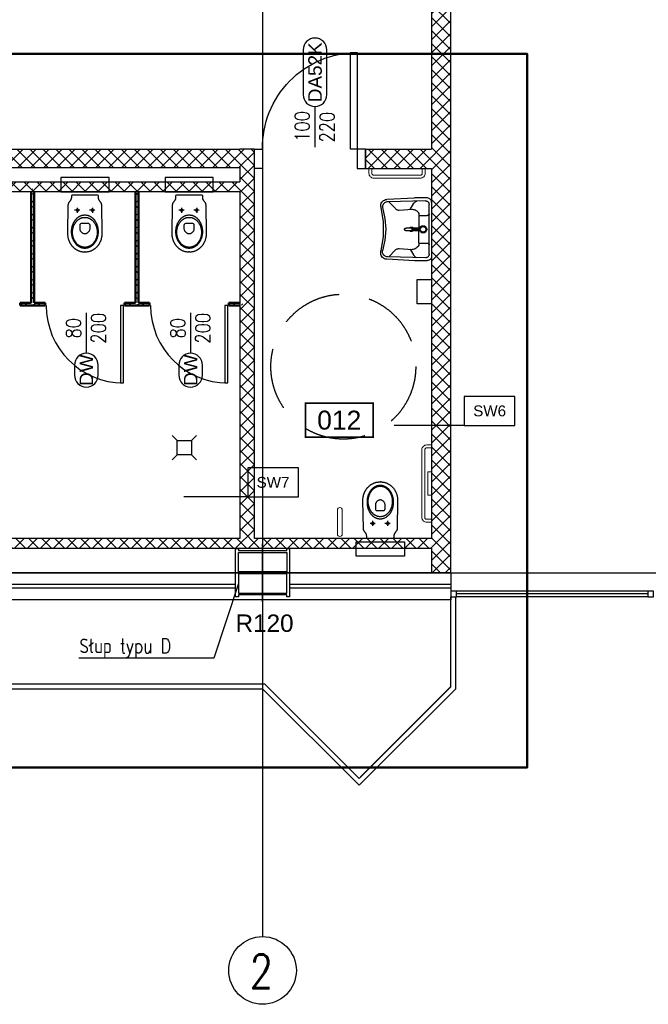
# Model space of a CAD drawing. Header units: centimetres. Extents: x -228435 to 111511, y -89367 to 428125.
# Tile 159 of 216: x -1055 to 5455, y 533 to 10725. Entities that reach past the tile are written whole.
import ezdxf
from ezdxf.enums import TextEntityAlignment as Align

# ---------------------------------------------------------------- set-up
doc = ezdxf.new("R2010")
doc.units = ezdxf.units.CM
doc.header["$LTSCALE"] = 50
doc.linetypes.add('DASHDOT2', pattern=[12.7, 6.35, -3.175, 0, -3.175])
doc.linetypes.add('HIDDEN', pattern=[9.525, 6.35, -3.175])
doc.layers.get('0').update_dxf_attribs({"color": 8})
for name, color, linetype in [('ARCH_GK', 8, 'Continuous'), ('ARCH_INFO_AREA_ETYKIETY_200', 8, 'Continuous'), ('ARCH_INFO_ETYK_DRZWI', 8, 'Continuous'), ('ARCH_INFO_ODPORNOŚĆ OGNIOWA', 8, 'Continuous'), ('ARCH_INFO_OPISY', 8, 'Continuous'), ('ARCH_INFO_OPISY_PRZEGRODY', 8, 'Continuous'), ('ARCH_INFO_OSIE_IST', 8, 'DASHDOT2'), ('ARCH_INFO_OSIE_OPISY_IST', 8, 'Continuous'), ('ARCH_MUROWANE_IST', 8, 'Continuous'), ('ARCH_PRZEKROJOWE_IST', 8, 'Continuous'), ('ARCH_STAL_IST', 8, 'Continuous'), ('ARCH_WYPOSAŻENIE_SANITARNE', 8, 'Continuous'), ('ARCH_ŚCIANKI_WC_5', 8, 'Continuous'), ('ARCH_ŚLUSARKA_DRZWI', 8, 'Continuous'), ('ARCH_ŚLUSARKA_OKNA_IST', 8, 'Continuous'), ('bgde_urządzenia', 3, 'Continuous'), ('Osie rzutów$0$ARCH_INFO_OSIE_OPISY_IST', 8, 'Continuous')]:
    doc.layers.add(name, color=color, linetype=linetype)
doc.styles.add('Arial', font='ARIAL.TTF')
doc.styles.add('Romans', font='Romans.shx')
doc.styles.add('ROMANS-250-CM', font='romans.shx', dxfattribs={"width": 0.8, "height": 50})
doc.styles.add('ROMANS-50-CM', font='romans.shx', dxfattribs={"width": 0.8, "height": 10})
doc.dimstyles.new('ISO-25', dxfattribs={"dimtxt": 2.5, "dimasz": 2.5, "dimexe": 1.25, "dimexo": 0.625, "dimtad": 1, "dimtxsty": 'Standard', "dimcen": 2.5, "dimadec": 0, "dimazin": 0, "dimtfac": 1, "dimtmove": 0, "dimatfit": 3, "dimfxl": 0, "dimarcsym": 0})
pattern_1 = [(45, (-120900, -45000), (-67.35192, 67.35192), []), (135, (-120900, -45000), (-67.35192, -67.35192), [])]

# ---------------------------------------------------------------- blocks, each defined once
blk = doc.blocks.new('T-drzwi_góra-200')
at = {"layer": 'ARCH_INFO_ETYK_DRZWI'}
blk.add_line((0, 0), (0, 60), dxfattribs=at)
blk.add_lwpolyline([(-17.5, 143.7), (-17.5, 77.5, 1), (17.5, 77.5), (17.5, 143.7, 1)], format="xyb", close=True, dxfattribs=at)
at = {"layer": 'ARCH_INFO_ETYK_DRZWI', "style": 'Arial'}
blk.add_attdef('ADS_DRZWI:SYMBOL', text='', height=20, rotation=90, dxfattribs=at).set_placement((0, 110.6), align=Align.MIDDLE)
at = {"layer": 'ARCH_INFO_ETYK_DRZWI', "style": 'Romans', "width": 0.8}
for tag, p in [('ADS_DRZWI:SZEROKOŚĆ', (-8, 30.5)), ('ADS_DRZWI:WYSOKOŚĆ', (29, 29.5))]:
    blk.add_attdef(tag, text='', height=22, rotation=90, dxfattribs=at).set_placement(p, align=Align.CENTER)
at = {"layer": 'ARCH_INFO_ETYK_DRZWI', "color": 1, "style": 'Arial'}
blk.add_attdef('ADS_DRZWI:ODPORNOŚĆ_OGNIOWA', text='', height=22, dxfattribs=at).set_placement((-0.1, -45.8), align=Align.BOTTOM_CENTER)
blk = doc.blocks.new('DRZWI_DÓŁ 200')
at = {"layer": 'ARCH_INFO_ETYK_DRZWI'}
blk.add_line((0, 0), (0, -60), dxfattribs=at)
blk.add_lwpolyline([(-17.5, -77.5), (-17.5, -92.5, 1), (17.5, -92.5), (17.5, -77.5, 1)], format="xyb", close=True, dxfattribs=at)
at = {"layer": 'ARCH_INFO_ETYK_DRZWI', "style": 'Romans', "width": 0.8}
for tag, p in [('ADS_DRZWI:SZEROKOŚĆ', (-7.9, -23)), ('ADS_DRZWI:WYSOKOŚĆ', (29, -23))]:
    blk.add_attdef(tag, text='', height=22, rotation=90, dxfattribs=at).set_placement(p, align=Align.CENTER)
at = {"layer": 'ARCH_INFO_ETYK_DRZWI', "color": 1, "style": 'Arial'}
blk.add_attdef('ADS_DRZWI:ODPORNOŚĆ_OGNIOWA', text='', height=22, dxfattribs=at).set_placement((-0.1, 13.3), align=Align.BOTTOM_CENTER)
at = {"layer": 'ARCH_INFO_ETYK_DRZWI', "style": 'Arial'}
blk.add_attdef('ADS_DRZWI:SYMBOL', text='', height=20, rotation=90, dxfattribs=at).set_placement((-10, -85), align=Align.TOP_CENTER)
blk = doc.blocks.new('WC')
at = {"color": 0, "linetype": 'ByBlock', "lineweight": -2}
blk.add_line((-0.2, 58.5), (0.2, 58.5), dxfattribs=at)
for points in [[(-0.2, 58.5), (-0.5, 58.5), (-1, 58.5), (-1.5, 58.5), (-2, 58.4), (-2.5, 58.4), (-3, 58.3), (-3.6, 58.2), (-4.1, 58.1), (-4.6, 58), (-5.1, 57.9), (-5.6, 57.7), (-6, 57.6), (-6.3, 57.4), (-6.7, 57.3), (-7.1, 57.1), (-7.5, 56.9), (-7.8, 56.7), (-8.2, 56.5), (-8.6, 56.3), (-8.9, 56.1), (-9.3, 55.9), (-9.6, 55.7), (-10, 55.4), (-10.3, 55.2), (-10.7, 54.9), (-11, 54.7), (-11.3, 54.4), (-11.6, 54.1), (-11.9, 53.8), (-12.3, 53.5), (-12.6, 53.2), (-12.9, 52.9), (-13.1, 52.6), (-13.4, 52.3), (-13.7, 51.9), (-14, 51.6), (-14.2, 51.2), (-14.5, 50.9), (-14.7, 50.5), (-15, 50.1), (-15.2, 49.7), (-15.4, 49.4), (-15.6, 49), (-15.8, 48.6), (-16, 48.2), (-16.2, 47.8), (-16.4, 47.3), (-16.6, 46.9), (-16.8, 46.5), (-16.9, 46.1), (-17.1, 45.6), (-17.2, 45.2), (-17.3, 44.7), (-17.4, 44.3), (-17.5, 43.8), (-17.6, 43.3), (-17.7, 42.8), (-17.8, 42.4), (-17.9, 41.9), (-17.9, 41.4), (-18, 40.9), (-18, 40.4), (-18, 39.9), (-18, 39.4), (-18, 38.9), (-18, 38.9), (-17.5, 10.3), (-17.5, 9.8), (-17.4, 9.4), (-17.3, 9), (-17.2, 8.6), (-17, 8.2), (-16.8, 7.9), (-16.5, 7.5), (-16.3, 7.2), (-16, 6.8), (-15.8, 6.5), (-15.5, 6.1), (-15.3, 5.8), (-15, 5.4), (-14.8, 5.1), (-14.6, 4.7), (-14.4, 4.3), (-14.3, 3.9), (-14.2, 3.5), (-14.1, 3), (-14.1, 2.5), (-14, 0.7), (-14, 0.3), (-13.7, 0.1), (-13.2, 0), (0, 0), (13.2, 0), (13.7, 0.1), (14, 0.3), (14, 0.7), (14, 2.5), (14.1, 3), (14.1, 3.5), (14.2, 3.9), (14.4, 4.3), (14.6, 4.7), (14.8, 5.1), (15, 5.4), (15.3, 5.8), (15.5, 6.1), (15.8, 6.5), (16, 6.8), (16.3, 7.2), (16.5, 7.5), (16.8, 7.9), (17, 8.2), (17.1, 8.6), (17.3, 9), (17.4, 9.4), (17.5, 9.8), (17.5, 10.3), (18, 38.9), (18, 39.4), (18, 39.9), (18, 40.4), (17.9, 40.9), (17.9, 41.4), (17.8, 41.9), (17.8, 42.4), (17.7, 42.8), (17.6, 43.3), (17.5, 43.8), (17.4, 44.3), (17.3, 44.7), (17.2, 45.2), (17, 45.6), (16.9, 46.1), (16.7, 46.5), (16.6, 46.9), (16.4, 47.3), (16.2, 47.8), (16, 48.2), (15.8, 48.6), (15.6, 49), (15.4, 49.4), (15.2, 49.7), (14.9, 50.1), (14.7, 50.5), (14.5, 50.9), (14.2, 51.2), (13.9, 51.6), (13.7, 51.9), (13.4, 52.3), (13.1, 52.6), (12.8, 52.9), (12.5, 53.2), (12.2, 53.5), (11.9, 53.8), (11.6, 54.1), (11.3, 54.4), (11, 54.7), (10.6, 54.9), (10.3, 55.2), (10, 55.4), (9.6, 55.7), (9.3, 55.9), (8.9, 56.1), (8.6, 56.3), (8.2, 56.5), (7.8, 56.7), (7.5, 56.9), (7.1, 57.1), (6.7, 57.3), (6.3, 57.4), (5.9, 57.6), (5.5, 57.7), (5.5, 57.7), (5.1, 57.9), (4.6, 58), (4.1, 58.1), (3.6, 58.2), (3, 58.3), (2.5, 58.4), (2, 58.4), (1.5, 58.5), (1, 58.5), (0.5, 58.5), (0.2, 58.5)], [(-10.4, 15.5), (-4.9, 15.5)], [(-7.8, 12.9), (-7.8, 18.3)], [(5.1, 15.5), (10.6, 15.5)], [(7.8, 12.9), (7.8, 18.3)]]:
    blk.add_lwpolyline(points, dxfattribs=at)
for points in [[(0, 20.3), (-0.4, 20.3), (-0.8, 20.3), (-1.2, 20.4), (-1.6, 20.4), (-2, 20.5), (-2.4, 20.6), (-2.7, 20.6), (-3.1, 20.7), (-3.5, 20.9), (-3.8, 21), (-4.2, 21.1), (-4.6, 21.3), (-4.9, 21.4), (-5.3, 21.6), (-5.6, 21.8), (-6, 22), (-6.3, 22.2), (-6.6, 22.4), (-6.9, 22.7), (-7.3, 22.9), (-7.6, 23.2), (-7.9, 23.4), (-8.2, 23.7), (-8.5, 24), (-8.8, 24.3), (-9.1, 24.6), (-9.3, 24.9), (-9.6, 25.2), (-9.9, 25.5), (-10.1, 25.9), (-10.4, 26.2), (-10.6, 26.6), (-10.8, 27), (-11.1, 27.3), (-11.3, 27.7), (-11.5, 28.1), (-11.7, 28.5), (-11.9, 28.9), (-12.1, 29.3), (-12.2, 29.7), (-12.4, 30.1), (-12.6, 30.6), (-12.7, 31), (-12.9, 31.4), (-13, 31.9), (-13.1, 32.3), (-13.2, 32.8), (-13.3, 33.2), (-13.4, 33.7), (-13.5, 34.2), (-13.6, 34.7), (-13.6, 35.1), (-13.7, 35.6), (-13.7, 36.1), (-13.7, 36.6), (-13.8, 37.1), (-13.8, 37.6), (-13.8, 37.6), (-13.8, 38.1), (-13.7, 38.6), (-13.7, 39.1), (-13.7, 39.6), (-13.6, 40.1), (-13.6, 40.6), (-13.5, 41), (-13.4, 41.5), (-13.3, 42), (-13.2, 42.4), (-13.1, 42.9), (-13, 43.3), (-12.9, 43.8), (-12.7, 44.2), (-12.6, 44.6), (-12.4, 45.1), (-12.2, 45.5), (-12.1, 45.9), (-11.9, 46.3), (-11.7, 46.7), (-11.5, 47.1), (-11.3, 47.5), (-11.1, 47.9), (-10.8, 48.2), (-10.6, 48.6), (-10.4, 49), (-10.1, 49.3), (-9.9, 49.7), (-9.6, 50), (-9.3, 50.3), (-9.1, 50.6), (-8.8, 50.9), (-8.5, 51.2), (-8.2, 51.5), (-7.9, 51.8), (-7.6, 52), (-7.3, 52.3), (-6.9, 52.5), (-6.6, 52.8), (-6.3, 53), (-6, 53.2), (-5.6, 53.4), (-5.3, 53.6), (-4.9, 53.8), (-4.6, 53.9), (-4.2, 54.1), (-3.8, 54.2), (-3.5, 54.3), (-3.1, 54.5), (-2.7, 54.6), (-2.4, 54.6), (-2, 54.7), (-1.6, 54.8), (-1.2, 54.8), (-0.8, 54.9), (-0.4, 54.9), (0, 54.9), (0, 54.9), (0.4, 54.9), (0.8, 54.9), (1.2, 54.8), (1.6, 54.8), (1.9, 54.7), (2.3, 54.6), (2.7, 54.6), (3.1, 54.5), (3.5, 54.3), (3.8, 54.2), (4.2, 54.1), (4.5, 53.9), (4.9, 53.8), (5.2, 53.6), (5.6, 53.4), (5.9, 53.2), (6.3, 53), (6.6, 52.8), (6.9, 52.5), (7.2, 52.3), (7.6, 52), (7.9, 51.8), (8.2, 51.5), (8.5, 51.2), (8.7, 50.9), (9, 50.6), (9.3, 50.3), (9.6, 50), (9.8, 49.7), (10.1, 49.3), (10.3, 49), (10.6, 48.6), (10.8, 48.2), (11, 47.9), (11.3, 47.5), (11.5, 47.1), (11.7, 46.7), (11.9, 46.3), (12, 45.9), (12.2, 45.5), (12.4, 45.1), (12.5, 44.6), (12.7, 44.2), (12.8, 43.8), (13, 43.3), (13.1, 42.9), (13.2, 42.4), (13.3, 42), (13.4, 41.5), (13.5, 41), (13.5, 40.6), (13.6, 40.1), (13.7, 39.6), (13.7, 39.1), (13.7, 38.6), (13.7, 38.1), (13.7, 37.6), (13.7, 37.6), (13.7, 37.1), (13.7, 36.6), (13.7, 36.1), (13.7, 35.6), (13.6, 35.1), (13.5, 34.7), (13.5, 34.2), (13.4, 33.7), (13.3, 33.2), (13.2, 32.8), (13.1, 32.3), (13, 31.9), (12.8, 31.4), (12.7, 31), (12.5, 30.6), (12.4, 30.1), (12.2, 29.7), (12, 29.3), (11.9, 28.9), (11.7, 28.5), (11.5, 28.1), (11.3, 27.7), (11, 27.3), (10.8, 27), (10.6, 26.6), (10.3, 26.2), (10.1, 25.9), (9.8, 25.5), (9.6, 25.2), (9.3, 24.9), (9, 24.6), (8.7, 24.3), (8.5, 24), (8.2, 23.7), (7.9, 23.4), (7.6, 23.2), (7.2, 22.9), (6.9, 22.7), (6.6, 22.4), (6.3, 22.2), (5.9, 22), (5.6, 21.8), (5.2, 21.6), (4.9, 21.4), (4.5, 21.3), (4.2, 21.1), (3.8, 21), (3.5, 20.9), (3.1, 20.7), (2.7, 20.6), (2.3, 20.6), (1.9, 20.5), (1.6, 20.4), (1.2, 20.4), (0.8, 20.3), (0.4, 20.3), (0, 20.3)], [(0, 22.8), (-0.4, 22.8), (-0.8, 22.8), (-1.2, 22.8), (-1.6, 22.9), (-2, 23), (-2.4, 23), (-2.8, 23.1), (-3.1, 23.2), (-3.5, 23.4), (-3.9, 23.5), (-4.3, 23.7), (-4.6, 23.8), (-5, 24), (-5.3, 24.2), (-5.7, 24.4), (-6, 24.6), (-6.3, 24.8), (-6.7, 25.1), (-7, 25.3), (-7.3, 25.6), (-7.6, 25.8), (-7.9, 26.1), (-8.2, 26.4), (-8.5, 26.7), (-8.8, 27), (-9, 27.3), (-9.3, 27.7), (-9.6, 28), (-9.8, 28.3), (-10, 28.7), (-10.3, 29.1), (-10.5, 29.4), (-10.7, 29.8), (-10.9, 30.2), (-11.1, 30.6), (-11.3, 31), (-11.5, 31.4), (-11.6, 31.9), (-11.8, 32.3), (-11.9, 32.7), (-12.1, 33.2), (-12.2, 33.6), (-12.3, 34), (-12.4, 34.5), (-12.5, 35), (-12.6, 35.4), (-12.6, 35.9), (-12.7, 36.4), (-12.7, 36.9), (-12.8, 37.3), (-12.8, 37.8), (-12.8, 38.3), (-12.8, 38.3), (-12.8, 38.8), (-12.8, 39.3), (-12.7, 39.8), (-12.7, 40.3), (-12.6, 40.8), (-12.6, 41.2), (-12.5, 41.7), (-12.4, 42.1), (-12.3, 42.6), (-12.2, 43), (-12.1, 43.5), (-11.9, 43.9), (-11.8, 44.4), (-11.6, 44.8), (-11.5, 45.2), (-11.3, 45.6), (-11.1, 46), (-10.9, 46.4), (-10.7, 46.8), (-10.5, 47.2), (-10.3, 47.6), (-10, 47.9), (-9.8, 48.3), (-9.6, 48.6), (-9.3, 49), (-9, 49.3), (-8.8, 49.6), (-8.5, 49.9), (-8.2, 50.2), (-7.9, 50.5), (-7.6, 50.8), (-7.3, 51.1), (-7, 51.3), (-6.7, 51.6), (-6.3, 51.8), (-6, 52.1), (-5.7, 52.3), (-5.3, 52.5), (-5, 52.7), (-4.6, 52.8), (-4.3, 53), (-3.9, 53.1), (-3.5, 53.3), (-3.1, 53.4), (-2.8, 53.5), (-2.4, 53.6), (-2, 53.7), (-1.6, 53.8), (-1.2, 53.8), (-0.8, 53.8), (-0.4, 53.9), (0, 53.9), (0, 53.9), (0.4, 53.9), (0.8, 53.8), (1.2, 53.8), (1.6, 53.8), (2, 53.7), (2.4, 53.6), (2.7, 53.5), (3.1, 53.4), (3.5, 53.3), (3.9, 53.1), (4.2, 53), (4.6, 52.8), (5, 52.7), (5.3, 52.5), (5.6, 52.3), (6, 52.1), (6.3, 51.8), (6.6, 51.6), (7, 51.3), (7.3, 51.1), (7.6, 50.8), (7.9, 50.5), (8.2, 50.2), (8.5, 49.9), (8.7, 49.6), (9, 49.3), (9.3, 49), (9.5, 48.6), (9.8, 48.3), (10, 47.9), (10.2, 47.6), (10.5, 47.2), (10.7, 46.8), (10.9, 46.4), (11.1, 46), (11.3, 45.6), (11.4, 45.2), (11.6, 44.8), (11.8, 44.4), (11.9, 43.9), (12, 43.5), (12.2, 43), (12.3, 42.6), (12.4, 42.1), (12.5, 41.7), (12.5, 41.2), (12.6, 40.8), (12.7, 40.3), (12.7, 39.8), (12.7, 39.3), (12.8, 38.8), (12.8, 38.3), (12.8, 38.3), (12.8, 37.8), (12.7, 37.3), (12.7, 36.9), (12.7, 36.4), (12.6, 35.9), (12.5, 35.4), (12.5, 35), (12.4, 34.5), (12.3, 34), (12.2, 33.6), (12, 33.2), (11.9, 32.7), (11.8, 32.3), (11.6, 31.9), (11.4, 31.4), (11.3, 31), (11.1, 30.6), (10.9, 30.2), (10.7, 29.8), (10.5, 29.4), (10.2, 29.1), (10, 28.7), (9.8, 28.3), (9.5, 28), (9.3, 27.7), (9, 27.3), (8.7, 27), (8.5, 26.7), (8.2, 26.4), (7.9, 26.1), (7.6, 25.8), (7.3, 25.6), (7, 25.3), (6.6, 25.1), (6.3, 24.8), (6, 24.6), (5.6, 24.4), (5.3, 24.2), (5, 24), (4.6, 23.8), (4.2, 23.7), (3.9, 23.5), (3.5, 23.4), (3.1, 23.2), (2.7, 23.1), (2.4, 23), (2, 23), (1.6, 22.9), (1.2, 22.8), (0.8, 22.8), (0.4, 22.8), (0, 22.8)], [(-0.2, 28.8), (-2.9, 28.8), (-3.6, 28.9), (-4.1, 29.1), (-4.5, 29.4), (-4.8, 29.8), (-4.9, 30.2), (-5, 30.6), (-5, 31), (-5, 34.8), (-5, 35.2), (-4.9, 35.7), (-4.8, 36.2), (-4.6, 36.6), (-4.4, 37), (-4.1, 37.4), (-3.9, 37.8), (-3.5, 38.2), (-3.2, 38.5), (-2.8, 38.8), (-2.5, 39.1), (-2.1, 39.3), (-1.7, 39.5), (-1.3, 39.7), (-0.8, 39.8), (-0.4, 39.9), (0, 39.9), (0.4, 39.9), (0.8, 39.8), (1.2, 39.7), (1.6, 39.5), (2.1, 39.3), (2.4, 39.1), (2.8, 38.8), (3.2, 38.5), (3.5, 38.2), (3.8, 37.8), (4.1, 37.4), (4.4, 37), (4.6, 36.6), (4.8, 36.1), (4.9, 35.7), (5, 35.2), (5, 34.7), (5, 31), (5, 30.6), (4.9, 30.2), (4.8, 29.8), (4.5, 29.4), (4.1, 29.1), (3.6, 28.9), (2.9, 28.8)], [(-6.6, 15.5), (-6.7, 15.9), (-6.8, 16.2), (-7.1, 16.4), (-7.4, 16.6), (-7.8, 16.6), (-8.1, 16.6), (-8.4, 16.4), (-8.7, 16.2), (-8.8, 15.9), (-8.9, 15.5), (-8.8, 15), (-8.7, 14.7), (-8.4, 14.5), (-8.1, 14.4), (-7.8, 14.3), (-7.4, 14.4), (-7.1, 14.5), (-6.8, 14.7), (-6.7, 15), (-6.6, 15.5)], [(8.9, 15.5), (8.8, 15.9), (8.7, 16.2), (8.4, 16.4), (8.1, 16.6), (7.8, 16.6), (7.4, 16.6), (7.1, 16.4), (6.8, 16.2), (6.7, 15.9), (6.6, 15.5), (6.7, 15), (6.8, 14.7), (7.1, 14.5), (7.4, 14.4), (7.8, 14.3), (8.1, 14.4), (8.4, 14.5), (8.7, 14.7), (8.8, 15), (8.9, 15.5)]]:
    blk.add_lwpolyline(points, close=True, dxfattribs=at)
at = {"color": 0, "linetype": 'ByBlock', "lineweight": -2, "ltscale": 3}
blk.add_lwpolyline([(25, -18.5), (25, -3.5), (-25, -3.5), (-25, -18.5)], close=True, dxfattribs=at)
blk = doc.blocks.new('uchwyt n2')
at = {"layer": 'ARCH_WYPOSAŻENIE_SANITARNE', "lineweight": 5}
for points in [[(0, -3), (-5, -3, -0.414214), (-10, 2), (-10, 72, -0.414214), (-5, 77), (0, 77)], [(0, 0), (-5, 0, -0.414214), (-7, 2), (-7, 72, -0.414214), (-5, 74), (0, 74)]]:
    blk.add_lwpolyline(points, format="xyb", dxfattribs=at)
blk.add_lwpolyline([(0, 25), (-4, 25), (-4, 49), (0, 49)], close=True, dxfattribs=at)
blk = doc.blocks.new('uchwyt złożony')
at = {"lineweight": 5}
for p, q in [((0, 0), (25, 0)), ((0, -5), (25, -5))]:
    blk.add_line(p, q, dxfattribs=at)
for centre, start, end in [((0, -2.5), 90, 270), ((25, -2.5), 270, 90)]:
    blk.add_arc(centre, 2.5, start, end, dxfattribs=at)
blk = doc.blocks.new('umywalka_niepełnosprawny')
for points in [[(6884, 1738.3), (6885.6, 1769.2)], [(6885.6, 1769.3), (6885.9, 1770.5), (6886.3, 1771.7), (6887, 1772.9), (6887.8, 1773.8), (6888.8, 1774.7), (6889.9, 1775.3), (6891.1, 1775.7), (6892.4, 1776), (6893.7, 1776), (6895, 1775.8), (6895, 1775.8)], [(6887.4, 1726.1), (6888.3, 1768.2)], [(6888.3, 1768.2), (6888.4, 1769.2), (6888.7, 1770.1), (6889.1, 1771), (6889.7, 1771.8), (6890.4, 1772.5), (6891.2, 1773.1), (6892, 1773.5), (6893, 1773.8), (6893.9, 1774), (6894.9, 1773.9)], [(6943.2, 1773.9), (6931.2, 1771.3), (6919.1, 1770.4), (6906.9, 1771.3), (6894.9, 1773.9), (6894.9, 1773.9)], [(6943.2, 1776), (6927.2, 1773.2), (6911, 1773.1), (6895, 1775.8)], [(6944.3, 1776), (6943.2, 1776)], [(6949.8, 1768.2), (6949.6, 1769.2), (6949.4, 1770.1), (6948.9, 1771), (6948.4, 1771.8), (6947.7, 1772.5), (6946.9, 1773.1), (6946, 1773.5), (6945.1, 1773.8), (6944.1, 1774), (6943.2, 1773.9)], [(6944.3, 1776), (6945.6, 1776), (6946.9, 1775.8), (6948.1, 1775.3), (6949.2, 1774.7), (6950.2, 1773.9), (6951.1, 1772.9), (6951.7, 1771.8), (6952.2, 1770.5), (6952.4, 1769.3), (6952.4, 1769.3)], [(6950.7, 1726.1), (6949.8, 1768.2)], [(6952.5, 1769.2), (6954, 1738.3)], [(6888.3, 1766.9), (6896, 1759.6)], [(6896, 1759.6), (6896.5, 1759)], [(6896.5, 1759), (6896.9, 1758.4)], [(6896.9, 1758.4), (6897.2, 1757.7)], [(6897.2, 1757.7), (6897.4, 1757)], [(6897.4, 1757), (6897.6, 1756.3)], [(6897.6, 1756.3), (6897.6, 1755.5)], [(6940.6, 1757), (6940.5, 1756.3)], [(6940.5, 1756.3), (6940.5, 1755.5)], [(6940.8, 1757.7), (6940.6, 1757)], [(6941.2, 1758.4), (6940.8, 1757.7)], [(6941.6, 1759), (6941.2, 1758.4)], [(6942.1, 1759.6), (6941.6, 1759)], [(6949.8, 1766.9), (6942.1, 1759.6)], [(6897.6, 1755.5), (6896.7, 1740.8)], [(6917.5, 1747.7), (6917.5, 1747.9), (6917.6, 1748.2), (6917.7, 1748.4), (6917.9, 1748.6), (6918, 1748.8), (6918.2, 1749), (6918.5, 1749.1), (6918.7, 1749.1), (6919, 1749.2), (6919.2, 1749.1), (6919.5, 1749.1), (6919.7, 1749), (6919.9, 1748.8), (6920.1, 1748.6), (6920.3, 1748.4), (6920.4, 1748.2), (6920.4, 1747.9), (6920.5, 1747.7)], [(6917.5, 1731.3), (6917.5, 1747.7)], [(6917.6, 1748.5), (6917.7, 1748.7), (6917.9, 1748.9), (6918, 1749.1), (6918.3, 1749.2), (6918.5, 1749.3), (6918.7, 1749.4), (6919, 1749.4), (6919.2, 1749.4), (6919.5, 1749.3), (6919.7, 1749.2), (6919.9, 1749.1), (6920.1, 1748.9), (6920.3, 1748.7), (6920.4, 1748.5), (6920.4, 1748.5)], [(6917.6, 1748.2), (6917.6, 1748.5)], [(6920.4, 1748.2), (6920.4, 1748.5)], [(6920.5, 1731.3), (6920.5, 1747.6)], [(6940.5, 1755.5), (6941.4, 1740.8)], [(6884, 1724.5), (6884, 1738.3)], [(6896.9, 1743), (6890, 1738.9), (6889.4, 1738.5), (6888.9, 1738), (6888.5, 1737.4), (6887.6, 1735.5)], [(6903.7, 1733.3), (6902.5, 1733.3), (6901.4, 1733.6), (6900.4, 1734.1), (6899.4, 1734.7), (6898.6, 1735.5), (6897.9, 1736.4), (6897.3, 1737.4), (6896.9, 1738.5), (6896.7, 1739.6), (6896.7, 1740.8), (6896.7, 1740.8)], [(6916.5, 1741.9), (6916.6, 1742.3)], [(6916.6, 1741.5), (6916.5, 1741.9)], [(6916.6, 1742.3), (6916.7, 1742.7)], [(6916.6, 1741.1), (6916.6, 1741.5)], [(6916.8, 1740.7), (6916.6, 1741.1)], [(6916.7, 1742.7), (6916.9, 1743.1)], [(6917, 1740.3), (6916.8, 1740.7)], [(6916.9, 1743.1), (6917.2, 1743.4)], [(6917.3, 1740), (6917, 1740.3)], [(6917.2, 1743.4), (6917.5, 1743.7)], [(6917.6, 1739.8), (6917.3, 1740)], [(6918.3, 1738.9), (6917.5, 1738.9)], [(6918.3, 1738), (6917.5, 1738)], [(6918.6, 1731.7), (6918.6, 1737.7)], [(6919.4, 1731.7), (6919.4, 1737.7)], [(6919.7, 1738.9), (6920.5, 1738.9)], [(6919.7, 1738), (6920.5, 1738)], [(6920.8, 1740), (6920.4, 1739.7)], [(6920.6, 1743.7), (6920.9, 1743.4)], [(6921, 1740.3), (6920.8, 1740)], [(6920.9, 1743.4), (6921.2, 1743.1)], [(6921.3, 1740.7), (6921, 1740.3)], [(6921.2, 1743.1), (6921.4, 1742.7)], [(6921.4, 1741.1), (6921.3, 1740.7)], [(6921.4, 1742.7), (6921.5, 1742.3)], [(6921.5, 1741.5), (6921.4, 1741.1)], [(6921.5, 1742.3), (6921.5, 1741.9)], [(6921.5, 1741.9), (6921.5, 1741.5)], [(6941.4, 1740.8), (6941.3, 1739.6), (6941.1, 1738.5), (6940.8, 1737.4), (6940.2, 1736.4), (6939.5, 1735.5), (6938.6, 1734.7), (6937.7, 1734.1), (6936.6, 1733.6), (6935.5, 1733.3), (6934.4, 1733.3)], [(6941.2, 1743), (6948.1, 1738.9), (6948.6, 1738.5), (6949.1, 1738), (6949.6, 1737.4), (6950.5, 1735.5)], [(6954, 1724.5), (6954, 1738.3)], [(6889.3, 1719.3), (6888.5, 1719.3), (6887.7, 1719.5), (6886.9, 1719.8), (6886.2, 1720.2), (6885.5, 1720.7), (6885, 1721.4), (6884.6, 1722.1), (6884.3, 1722.9), (6884.1, 1723.7), (6884, 1724.5), (6884, 1724.5)], [(6891.4, 1722), (6890.7, 1722), (6890.1, 1722.2), (6889.5, 1722.4), (6889, 1722.8), (6888.5, 1723.2), (6888.1, 1723.7), (6887.8, 1724.2), (6887.5, 1724.8), (6887.4, 1725.4), (6887.4, 1726.1), (6887.4, 1726.1)], [(6903.7, 1724), (6903.6, 1723.7), (6903.6, 1723.3), (6903.4, 1723), (6903.2, 1722.7), (6903, 1722.5), (6902.7, 1722.3), (6902.4, 1722.1), (6902, 1722), (6901.7, 1722)], [(6903.7, 1733.3), (6917.6, 1733.3)], [(6903.7, 1733.3), (6903.7, 1724)], [(6920.5, 1732.5), (6921.1, 1732.2), (6921.7, 1731.8), (6922.2, 1731.3), (6922.6, 1730.7), (6922.9, 1730), (6923, 1729.4), (6923.1, 1728.6), (6923, 1727.9), (6922.8, 1727.3), (6922.5, 1726.6), (6922.1, 1726), (6921.6, 1725.5), (6921.1, 1725.1), (6920.4, 1724.8), (6919.7, 1724.7), (6919, 1724.6), (6918.3, 1724.6), (6917.6, 1724.8), (6917, 1725.1), (6916.4, 1725.5), (6915.9, 1726), (6915.5, 1726.6), (6915.2, 1727.2), (6915, 1727.9), (6914.9, 1728.6), (6915, 1729.3), (6915.1, 1730), (6915.4, 1730.6), (6915.8, 1731.2), (6916.3, 1731.7), (6916.9, 1732.1), (6917.5, 1732.5), (6917.5, 1732.5)], [(6919.4, 1731.7), (6919.9, 1731.6), (6920.4, 1731.4), (6920.8, 1731.1), (6921.2, 1730.7), (6921.5, 1730.3), (6921.8, 1729.9), (6922, 1729.4), (6922, 1728.9), (6922, 1728.4), (6921.9, 1727.8), (6921.7, 1727.4), (6921.5, 1726.9), (6921.1, 1726.5), (6920.7, 1726.2), (6920.3, 1725.9), (6919.8, 1725.7), (6919.3, 1725.6), (6918.8, 1725.6), (6918.3, 1725.7), (6917.8, 1725.9), (6917.3, 1726.1), (6916.9, 1726.5), (6916.6, 1726.9), (6916.3, 1727.3), (6916.1, 1727.8), (6916, 1728.3), (6916, 1728.8), (6916, 1729.3), (6916.2, 1729.8), (6916.4, 1730.3), (6916.8, 1730.7), (6917.1, 1731.1), (6917.6, 1731.3), (6918, 1731.5), (6918.6, 1731.7)], [(6934.4, 1733.3), (6920.5, 1733.3)], [(6934.4, 1733.3), (6934.4, 1724)], [(6936.4, 1722), (6936, 1722), (6935.7, 1722.1), (6935.4, 1722.3), (6935.1, 1722.5), (6934.9, 1722.7), (6934.7, 1723), (6934.5, 1723.3), (6934.4, 1723.7), (6934.4, 1724)], [(6950.7, 1726.1), (6950.7, 1725.4), (6950.5, 1724.8), (6950.3, 1724.2), (6950, 1723.7), (6949.6, 1723.2), (6949.1, 1722.8), (6948.5, 1722.4), (6948, 1722.2), (6947.3, 1722), (6946.7, 1722), (6946.7, 1722)], [(6948.8, 1719.3), (6949.6, 1719.3), (6950.4, 1719.5), (6951.2, 1719.8), (6951.9, 1720.2), (6952.5, 1720.7), (6953.1, 1721.4), (6953.5, 1722.1), (6953.8, 1722.9), (6954, 1723.7), (6954, 1724.5), (6954, 1724.5)], [(6948.8, 1719.3), (6889.3, 1719.3)], [(6891.4, 1722), (6946.7, 1722)]]:
    blk.add_lwpolyline(points)
blk.add_lwpolyline([(6919.7, 1741.1), (6918.3, 1741.1), (6918.3, 1737.7), (6919.7, 1737.7)], close=True)
blk = doc.blocks.new('Poziom 0_część B$0$WPUST PODŁOGOWY')
for points in [[(-12.5, 12.5), (-7.5, 7.5)], [(12.5, 12.5), (7.5, 7.5)], [(-7.5, -7.5), (-12.5, -12.5)], [(7.5, -7.5), (12.5, -12.5)]]:
    blk.add_lwpolyline(points)
blk.add_lwpolyline([(-7.5, 7.5), (7.5, 7.5), (7.5, -7.5), (-7.5, -7.5)], close=True)
blk = doc.blocks.new('etykieta_numer')
at = {"color": 0, "linetype": 'ByBlock', "const_width": 2.44}
blk.add_lwpolyline([(-50, -50), (-50, 0), (50, 0), (50, -50)], close=True, dxfattribs=at)
at = {"color": 0, "linetype": 'ByBlock', "style": 'Arial'}
blk.add_attdef('AECAREA:NUMBER', text='', height=28, dxfattribs=at).set_placement((0, -25), align=Align.MIDDLE)
blk = doc.blocks.new('Osie rzutów')
at = {"layer": 'ARCH_INFO_OSIE_IST', "ltscale": 10}
for p, q in [((12260, 12510), (12260, 4623.3)), ((12260, 4970), (12260, 5030)), ((4436, 5000), (15156.5, 5000)), ((12290, 5000), (12230, 5000))]:
    blk.add_line(p, q, dxfattribs=at)
at = {"layer": 'ARCH_INFO_OSIE_OPISY_IST'}
blk.add_circle((12260, 4588.3), 35, dxfattribs=at)
at = {"layer": 'ARCH_INFO_OSIE_OPISY_IST', "style": 'ROMANS-250-CM', "width": 0.8}
blk.add_text('2', height=35, dxfattribs=at).set_placement((12246.7, 4569.9))

msp = doc.modelspace()

# ---------------------------------------------------------------- hatches: boundary and pattern name
at = {"layer": 'ARCH_GK', "linetype": 'Continuous', "lineweight": -3}
h = msp.add_hatch(dxfattribs=at)
h.set_pattern_fill('ANSI37', color=256, scale=30, style=0)
h.set_pattern_definition([(45, (-121140, -45000), (-67.35192, 67.35192), []), (135, (-121140, -45000), (-67.35192, -67.35192), [])])
h.paths.add_polyline_path([(3410, 15560), (3210, 15560), (3210, 13655), (3410, 13655), (3410, 14655), (5210, 14655), (5210, 14805), (3410, 14805)])
h.paths.add_polyline_path([(3410, 11345), (3210, 11345), (3210, 9385), (2525, 9385), (2525, 9185), (3210, 9185), (3210, 5355), (3210, 5000), (3410, 5000)])
h = msp.add_hatch(dxfattribs=at)
h.set_pattern_fill('ANSI37', color=256, scale=30, angle=-360, style=0)
h.set_pattern_definition([(45, (-121140, -45000), (-67.35192, 67.35192), []), (135, (-121140, -45000), (-67.35192, -67.35192), [])])
h.paths.add_polyline_path([(-21000, 9385), (-21000, 9125), (-22040.00002, 9125), (-22040.00002, 8935), (-20810, 8935), (-20810, 9195), (-17520, 9195), (-17520, 8785), (-21885, 8785), (-21885, 5255), (-17520, 5255), (-17520, 5000), (-17370, 5000), (-17370, 5255), (-15970, 5255), (-13320, 5255), (-13320, 5000), (-13120, 5000), (-13120, 5255), (-7465, 5255), (-7465, 5000), (-7265, 5000), (-7265, 5255), (-3215, 5255), (-3215, 5000), (-3065, 5000), (-3065, 5255), (3210, 5255), (3210, 5000), (3410, 5000), (3410, 11345), (3210, 11345), (3210, 9385), (2525, 9385), (2525, 9185), (3210, 9185), (3210, 5355), (1375, 5355), (1375, 9185), (1375, 9385), (1225, 9385), (-8228.75, 9385), (-8228.75, 9045), (-8228.75, 8945), (-7465, 8945), (-7465, 7327), (-7265, 7327), (-7265, 8945), (-3215, 8945), (-3215, 7305), (-3065, 7305), (-3065, 7850), (-3065, 8945), (1225, 8945), (1225, 5355), (-3065, 5355), (-3065, 6075), (-3215, 6075), (-3215, 5355), (-7265, 5355), (-7265, 5825), (-7465, 5825), (-7465, 5355), (-10192.5, 5355), (-10192.5, 8945), (-9428.75, 8945), (-9428.75, 9045), (-9428.75, 9385), (-11156.25, 9385), (-11156.25, 9045), (-11156.25, 8945), (-10392.5, 8945), (-10392.5, 5355), (-13120, 5355), (-13120, 5825), (-13320, 5825), (-13320, 5355), (-16070, 5355), (-17370, 5355), (-17370, 6075), (-17520, 6075), (-17520, 5355), (-21810, 5355), (-21810, 8685), (-17520, 8685), (-17520, 7305), (-17370, 7305), (-17370, 8945), (-13320, 8945), (-13320, 7327), (-13120, 7327), (-13120, 8945), (-12356.25, 8945), (-12356.25, 9045), (-12356.25, 9385)])
h.paths.add_polyline_path([(-13320, 9195), (-13320, 9045), (-17370, 9045), (-17370, 9195)], flags=16)
h.paths.add_polyline_path([(-13120, 9195), (-12431.25, 9195), (-12431.25, 9045), (-13120, 9045)], flags=16)
h.paths.add_polyline_path([(-11081.25, 9195), (-10392.5, 9195), (-10392.5, 9045), (-11081.25, 9045)], flags=16)
h.paths.add_polyline_path([(-10192.5, 9195), (-9503.75, 9195), (-9503.75, 9045), (-10192.5, 9045)], flags=16)
h.paths.add_polyline_path([(-8153.75, 9195), (-7465, 9195), (-7465, 9045), (-8153.75, 9045)], flags=16)
h.paths.add_polyline_path([(-7265, 9195), (-3215, 9195), (-3215, 9045), (-7265, 9045)], flags=16)
h.paths.add_polyline_path([(-3065, 9195), (1225, 9195), (1225, 9045), (-3065, 9045)], flags=16)
at = {"layer": 'ARCH_ŚCIANKI_WC_5', "linetype": 'Continuous', "lineweight": -3}
h = msp.add_hatch(dxfattribs=at)
h.set_pattern_fill('ANSI37', color=256, scale=30, style=0)
h.set_pattern_definition(pattern_1)
h.paths.add_polyline_path([(-935, 7795), (-920, 7787.5), (-905, 7795), (-905, 8945), (-920, 8975.83333), (-935, 8945)], flags=0)
h = msp.add_hatch(dxfattribs=at)
h.set_pattern_fill('ANSI37', color=256, scale=30, style=0)
h.set_pattern_definition(pattern_1)
h.paths.add_polyline_path([(145, 7795), (160, 7787.5), (175, 7795), (175, 8945), (160, 8975.83333), (145, 8945)], flags=0)
h = msp.add_hatch(dxfattribs=at)
h.set_pattern_fill('ANSI37', color=256, scale=30, angle=-360, style=0)
h.set_pattern_definition([(45, (-120900, -45000), (-67.35192, 67.35192), []), (135, (-120900, -45000), (-67.35192, -67.35192), [])])
h.paths.add_polyline_path([(-3065, 7795), (-3112.5, 7780), (-3065, 7765), (-2950, 7765), (-2950, 7795)], flags=0)
h.paths.add_polyline_path([(-2130, 7795), (-2130, 7765), (-2000, 7765), (-2000, 7787.5), (-2015, 7795)], flags=0)
h.paths.add_polyline_path([(-1985, 7795), (-2000, 7787.5), (-2000, 7765), (-1870, 7765), (-1870, 7795)], flags=0)
h.paths.add_polyline_path([(-1050, 7795), (-1050, 7765), (-920, 7765), (-920, 7787.5), (-935, 7795)], flags=0)
h.paths.add_polyline_path([(-905, 7795), (-920, 7787.5), (-920, 7765), (-790, 7765), (-790, 7795)], flags=0)
h.paths.add_polyline_path([(30, 7795), (30, 7765), (160, 7765), (160, 7787.5), (145, 7795)], flags=0)
h.paths.add_polyline_path([(175, 7795), (160, 7787.5), (160, 7765), (290, 7765), (290, 7795)], flags=0)
h.paths.add_polyline_path([(1110, 7795), (1110, 7765), (1225, 7765), (1272.5, 7780), (1225, 7795)], flags=0)

# ---------------------------------------------------------------- linework, layer by layer
at = {"layer": 'ARCH_GK', "linetype": 'Continuous', "lineweight": -3}
for p, q in [((3210, 11345, 630), (3210, 9385, 630)), ((3410, 5000, 630), (3410, 11345, 630)), ((-8228.75, 9385, 630), (1225, 9385, 630)), ((1375, 9385, 630), (1225, 9385, 630)), ((1375, 9185, 630), (1375, 9385, 630)), ((2525, 9385, 630), (3210, 9385, 630)), ((2525, 9385, 630), (2525, 9185, 630)), ((-3065, 9195, 630), (1225, 9195, 630)), ((1225, 9202.5, 630), (1225, 9045, 630)), ((1375, 5355, 630), (1375, 9185, 630)), ((2525, 9185, 630), (3210, 9185, 630)), ((3210, 9185, 630), (3210, 5355, 630)), ((3210, 9185, 630), (3210, 5355, 630)), ((-3065, 9045, 630), (1225, 9045, 630)), ((-3065, 8945, 630), (1225, 8945, 630)), ((1225, 8945, 630), (1225, 5355, 630)), ((1225, 5355, 630), (-3065, 5355, 630)), ((3210, 5355, 630), (1375, 5355, 630)), ((-3065, 5255, 630), (3210, 5255, 630)), ((3210, 5255, 630), (3210, 5000, 630)), ((3210, 5000, 630), (3410, 5000, 630))]:
    msp.add_line(p, q, dxfattribs=at)
at = {"layer": 'ARCH_INFO_OPISY_PRZEGRODY', "elevation": 630}
for points in [[(3549.27365, 6524.88307), (4074.27365, 6524.88307), (4074.27365, 6824.88307), (3549.27365, 6824.88307), (3549.27365, 6524.88307)], [(1306.0464, 5784.63583), (1831.0464, 5784.63583), (1831.0464, 6084.63583), (1306.0464, 6084.63583), (1306.0464, 5784.63583)]]:
    msp.add_lwpolyline(points, close=True, dxfattribs=at)
for points in [[(3549.27365, 6524.88307), (2822.56804, 6524.88307)], [(1306.0464, 5784.63583), (645.45471, 5784.63583)]]:
    msp.add_lwpolyline(points, dxfattribs=at)
at = {"layer": 'ARCH_MUROWANE_IST', "ltscale": 4}
for p, q in [((1180, 5000, 630), (-10260, 5000, 630)), ((3410, 5000, 630), (1740, 5000, 630)), ((3410, 5000, 630), (3410, 4720, 630)), ((1180, 4880, 630), (-10260, 4880, 630)), ((1180, 4840, 630), (-10260, 4840, 630)), ((3410, 4880, 630), (1740, 4880, 630)), ((3410, 4840, 630), (1740, 4840, 630)), ((3410, 4720, 630), (-22540, 4720, 630))]:
    msp.add_line(p, q, dxfattribs=at)
at = {"layer": 'ARCH_PRZEKROJOWE_IST', "ltscale": 4}
for p, q in [((3460, 3800, 630), (2460, 2800, 630)), ((3460, 3800, 630), (2460, 2800, 630)), ((3460, 3800, 630), (2460, 2800, 630)), ((3410, 3820.71068, 630), (2475.18171, 2885.89239, 630)), ((3410, 3820.71068, 630), (2475.18171, 2885.89239, 630)), ((3410, 3820.71068, 630), (2475.18171, 2885.89239, 630))]:
    msp.add_line(p, q, dxfattribs=at)
at = {"layer": 'ARCH_PRZEKROJOWE_IST', "ltscale": 4, "elevation": 630}
for points in [[(-10540, 3800), (1460, 3799.98414), (2460, 2799.98414), (3460, 3799.98414), (3460, 4750)], [(-10540, 3850.00001), (1480.71068, 3849.98414), (2460, 2870.69481), (3410, 3820.69481), (3410, 4750)]]:
    msp.add_lwpolyline(points, dxfattribs=at)
at = {"layer": 'ARCH_STAL_IST', "elevation": 630}
for points in [[(1180, 4750), (1180, 5250), (1210, 5250), (1210, 5230), (1710, 5230), (1710, 5250), (1740, 5250), (1740, 4750), (1710, 4750), (1710, 4770), (1210, 4770), (1210, 4750)], [(1710, 5010), (1210, 5010), (1210, 5210), (1710, 5210)], [(1210, 4790), (1710, 4790), (1710, 4990), (1210, 4990)]]:
    msp.add_lwpolyline(points, close=True, dxfattribs=at)
at = {"layer": 'ARCH_WYPOSAŻENIE_SANITARNE', "lineweight": 5, "elevation": 630}
for points in [[(2561.55252, 9185), (2561.55252, 9135, 0.4142135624), (2611.55252, 9085), (3094.05252, 9085, 0.4142135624), (3144.05252, 9135), (3144.05252, 9185)], [(2591.55252, 9185), (2591.55252, 9135, 0.4142135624), (2611.55252, 9115), (3094.05252, 9115, 0.4142135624), (3114.05252, 9135), (3114.05252, 9185)]]:
    msp.add_lwpolyline(points, format="xyb", dxfattribs=at)
at = {"layer": 'ARCH_WYPOSAŻENIE_SANITARNE', "elevation": 630}
msp.add_lwpolyline([(3060, 7785), (3060, 8035), (3210, 8035), (3210, 7785), (3060, 7785)], dxfattribs=at)
at = {"layer": 'ARCH_WYPOSAŻENIE_SANITARNE', "linetype": 'HIDDEN', "ltscale": 2}
msp.add_circle((2296.33006, 7133.48421, 630), 750, dxfattribs=at)
at = {"layer": 'ARCH_ŚCIANKI_WC_5', "linetype": 'Continuous', "lineweight": 50}
for p, q in [((-935, 8945, 630), (-935, 7795, 630)), ((-905, 7795, 630), (-905, 8945, 630)), ((145, 8945, 630), (145, 7795, 630)), ((175, 7795, 630), (175, 8945, 630)), ((-1050, 7795, 630), (-1050, 7765, 630)), ((-935, 7795, 630), (-1050, 7795, 630)), ((-1050, 7765, 630), (-790, 7765, 630)), ((-790, 7795, 630), (-905, 7795, 630)), ((-790, 7765, 630), (-790, 7795, 630)), ((30, 7795, 630), (30, 7765, 630)), ((145, 7795, 630), (30, 7795, 630)), ((30, 7765, 630), (290, 7765, 630)), ((290, 7795, 630), (175, 7795, 630)), ((290, 7765, 630), (290, 7795, 630)), ((1110, 7795, 630), (1110, 7765, 630)), ((1225, 7795, 630), (1110, 7795, 630)), ((1110, 7765, 630), (1225, 7765, 630))]:
    msp.add_line(p, q, dxfattribs=at)
at = {"layer": 'ARCH_ŚLUSARKA_DRZWI', "linetype": 'Continuous', "lineweight": -3, "elevation": 630}
for points in [[(2440, 9385), (2370, 9385), (2370, 10385), (2440, 10385)], [(1460, 9185), (1375, 9185), (1375, 9385), (1460, 9385)], [(2440, 9185), (2525, 9185), (2525, 9385), (2440, 9385)], [(20, 7765), (-10, 7765), (-10, 6965), (20, 6965)], [(1100, 7765), (1070, 7765), (1070, 6965), (1100, 6965)]]:
    msp.add_lwpolyline(points, close=True, dxfattribs=at)
at = {"layer": 'ARCH_ŚLUSARKA_DRZWI', "linetype": 'Continuous', "lineweight": -3, "extrusion": (0, 0, -1)}
msp.add_arc((-2442.95429, 9401.9048, -630), 983.09964, 359.014727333, 89.827821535, dxfattribs=at)
at = {"layer": 'ARCH_ŚLUSARKA_DRZWI', "linetype": 'Continuous', "lineweight": -3}
for centre in [(20, 7765, 630), (1100, 7765, 630)]:
    msp.add_arc(centre, 800, 180, 270, dxfattribs=at)
at = {"layer": 'ARCH_ŚLUSARKA_OKNA_IST'}
for p, q in [((5450, 4810, 630), (3470, 4810, 630)), ((3470, 4785, 630), (5450, 4785, 630)), ((5450, 4750, 630), (3470, 4750, 630))]:
    msp.add_line(p, q, dxfattribs=at)
at = {"layer": 'ARCH_ŚLUSARKA_OKNA_IST', "elevation": 630}
for points in [[(3410, 4750), (3470, 4750), (3470, 4810), (3410, 4810)], [(5450, 4750), (5510, 4750), (5510, 4810), (5450, 4810)]]:
    msp.add_lwpolyline(points, close=True, dxfattribs=at)
at = {"layer": 'bgde_urządzenia', "lineweight": 50}
msp.add_lwpolyline([(-23828.6725, 10370.22405), (4201.98022, 10370.22405), (4201.98022, 2984.35562), (-23828.6725, 2984.35562)], close=True, dxfattribs=at)

# ---------------------------------------------------------------- block references
at = {"layer": 'ARCH_INFO_AREA_ETYKIETY_200', "linetype": 'Continuous', "lineweight": -3, "xscale": 7, "yscale": 7, "zscale": 10}
msp.add_blockref('etykieta_numer', (2254.21219, 6755.04481, 630), dxfattribs=at).add_auto_attribs({'AECAREA:NUMBER': '012'})
at = {"layer": 'ARCH_INFO_ETYK_DRZWI', "linetype": 'Continuous', "lineweight": -3}
ref = msp.add_blockref('T-drzwi_góra-200', (2003.49031, 9406.61464, 630), dxfattribs=dict(at, xscale=7, yscale=7, zscale=7))
ref.add_attrib('ADS_DRZWI:SYMBOL', 'DA52K', dxfattribs={"height": 140, "rotation": 90, "style": 'Arial'}).set_placement((2003.49031, 10180.73353, 630), align=Align.MIDDLE)
ref.add_attrib('ADS_DRZWI:SZEROKOŚĆ', '100', dxfattribs={"height": 154, "rotation": 90, "style": 'Romans', "width": 0.8}).set_placement((1947.49031, 9620.07643, 630), align=Align.CENTER)
ref.add_attrib('ADS_DRZWI:WYSOKOŚĆ', '220', dxfattribs={"height": 154, "rotation": 90, "style": 'Romans', "width": 0.8}).set_placement((2206.49031, 9612.88777, 630), align=Align.CENTER)
ref = msp.add_blockref('DRZWI_DÓŁ 200', (-365, 7691.98935, 630), dxfattribs=dict(at, xscale=7, yscale=7, zscale=7))
ref.add_attrib('ADS_DRZWI:SYMBOL', 'DW', dxfattribs={"height": 140, "rotation": 90, "style": 'Arial'}).set_placement((-435, 7096.98935, 630), align=Align.TOP_CENTER)
ref.add_attrib('ADS_DRZWI:SZEROKOŚĆ', '80', dxfattribs={"height": 154, "rotation": 90, "style": 'Romans', "width": 0.8}).set_placement((-420.37202, 7530.98935, 630), align=Align.CENTER)
ref.add_attrib('ADS_DRZWI:WYSOKOŚĆ', '200', dxfattribs={"height": 154, "rotation": 90, "style": 'Romans', "width": 0.8}).set_placement((-162, 7530.98935, 630), align=Align.CENTER)
ref = msp.add_blockref('DRZWI_DÓŁ 200', (715, 7691.98935, 630), dxfattribs=dict(at, xscale=7, yscale=7, zscale=7))
ref.add_attrib('ADS_DRZWI:SYMBOL', 'DW', dxfattribs={"height": 140, "rotation": 90, "style": 'Arial'}).set_placement((645, 7096.98935, 630), align=Align.TOP_CENTER)
ref.add_attrib('ADS_DRZWI:SZEROKOŚĆ', '80', dxfattribs={"height": 154, "rotation": 90, "style": 'Romans', "width": 0.8}).set_placement((659.62798, 7530.98935, 630), align=Align.CENTER)
ref.add_attrib('ADS_DRZWI:WYSOKOŚĆ', '200', dxfattribs={"height": 154, "rotation": 90, "style": 'Romans', "width": 0.8}).set_placement((918, 7530.98935, 630), align=Align.CENTER)
at = {"layer": 'ARCH_WYPOSAŻENIE_SANITARNE'}
for name, p, xscale, yscale, zscale, rotation in [('WC', (-380, 8906.99225, 630), 10, 10, 10, 180), ('WC', (700, 8906.99225, 630), 10, 10, 10, 180), ('umywalka_niepełnosprawny', (19175.97735, -55697.59159, 630), 9.286350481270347, 9.286350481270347, 9.28635048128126, 90), ('uchwyt złożony', (2235, 5650, 630), -10, 10, 10, 90)]:
    msp.add_blockref(name, p, dxfattribs=dict(at, xscale=xscale, yscale=yscale, zscale=zscale, rotation=rotation))
at = {"layer": 'ARCH_WYPOSAŻENIE_SANITARNE', "yscale": 10, "zscale": 10}
for name, p, xscale in [('Poziom 0_część B$0$WPUST PODŁOGOWY', (650, 6295, 630), 10), ('uchwyt n2', (3210, 5552.94253, 630), 10), ('WC', (2679.02383, 5355, 630), -10)]:
    msp.add_blockref(name, p, dxfattribs=dict(at, xscale=xscale))
at = {"layer": 'Osie rzutów$0$ARCH_INFO_OSIE_OPISY_IST', "xscale": 10, "yscale": 10, "zscale": 10}
msp.add_blockref('Osie rzutów', (-121140, -45000, 630), dxfattribs=at)

# ---------------------------------------------------------------- texts
at = {"layer": 'ARCH_INFO_ODPORNOŚĆ OGNIOWA', "insert": (1480.8734, 4626.67449, 630), "char_height": 180, "width": 3036.6124481, "attachment_point": 5, "style": 'Arial'}
msp.add_mtext('\\PR120', dxfattribs=at)
at = {"layer": 'ARCH_INFO_OPISY', "insert": (-435.77751, 4317.89332, 630), "char_height": 150, "width": 6265.3267976, "attachment_point": 1, "style": 'ROMANS-50-CM'}
msp.add_mtext('Słup typu D', dxfattribs=at)
at = {"layer": 'ARCH_INFO_OPISY_PRZEGRODY', "char_height": 112.5, "width": 525, "attachment_point": 5, "style": 'Arial'}
for s, insert in [('SW6', (3811.77365, 6674.88307, 630)), ('SW7', (1568.5464, 5934.63583, 630))]:
    msp.add_mtext(s, dxfattribs=dict(at, insert=insert))

# ---------------------------------------------------------------- leaders
at = {"layer": 'ARCH_INFO_OPISY'}
msp.add_leader([(1210, 4890, 630), (956.82731, 4115.33135, 630), (-441.35089, 4115.33135, 630)], dimstyle='ISO-25', override={"dimscale": 5, "dimasz": 2, "dimtad": 0, "dimldrblk": 'Dot'}, dxfattribs=at)

doc.saveas('drawing.dxf')
